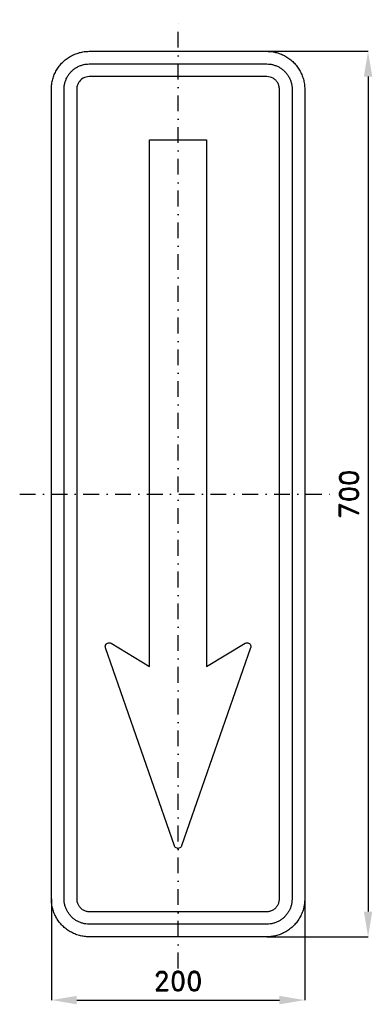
# Model space of a CAD drawing. Header units: millimetres. Extents: x -125 to 153, y -403 to 375.
import ezdxf

# ---------------------------------------------------------------- set-up
doc = ezdxf.new("R2010")
doc.units = ezdxf.units.MM
doc.header["$LTSCALE"] = 5
doc.linetypes.add('ČERCHOVANÁX2', pattern=[2, 1, -0.5, 0, -0.5])
doc.layers.add('Kóty', color=2, linetype='Continuous')
doc.layers.add('Značka', color=7, linetype='Continuous')
doc.styles.get("Standard").update_dxf_attribs({"font": 'romand.shx', "height": 15})
doc.dimstyles.get("Standard").update_dxf_attribs({"dimtxt": 15, "dimasz": 20, "dimexe": 0.18, "dimexo": 0.0625, "dimgap": 7.5, "dimtad": 1, "dimdec": 0, "dimzin": 0, "dimdsep": 46, "dimtxsty": 'Standard', "dimcen": 0.09, "dimadec": 0, "dimazin": 0, "dimtfac": 1, "dimtdec": 0, "dimtofl": 0, "dimtmove": 0, "dimatfit": 3, "dimfxl": 1, "dimtolj": 1, "dimtzin": 0, "dimarcsym": 0})

# ---------------------------------------------------------------- blocks, each defined once
blk = doc.blocks.new('*D0')
at = {"layer": 'Defpoints', "color": 0, "transparency": 16777216}
for p in [(70, 350), (70, -350), (150, -350)]:
    blk.add_point(p, dxfattribs=at)
at = {"layer": 'Kóty', "color": 0, "lineweight": -2, "transparency": 16777216}
for p, q in [((70.06, 350), (150.18, 350)), ((150, 330), (150, -330)), ((70.06, -350), (150.18, -350))]:
    blk.add_line(p, q, dxfattribs=at)
at = {"layer": 'Kóty', "color": 0, "transparency": 16777216}
for points in [[(146.67, 330), (153.33, 330), (150, 350)], [(146.67, -330), (153.33, -330), (150, -350)]]:
    blk.add_solid(points, dxfattribs=at)
at = {"layer": 'Kóty', "color": 0, "transparency": 16777216, "insert": (135, 0), "char_height": 15, "attachment_point": 5, "rotation": 90}
blk.add_mtext('\\A1;700', dxfattribs=at)
blk = doc.blocks.new('*D1')
at = {"layer": 'Defpoints', "color": 0, "transparency": 16777216}
for p in [(-100, -320), (100, -320), (100, -400)]:
    blk.add_point(p, dxfattribs=at)
at = {"layer": 'Kóty', "color": 0, "lineweight": -2, "transparency": 16777216}
for p, q in [((-100, -320.06), (-100, -400.18)), ((100, -320.06), (100, -400.18)), ((-80, -400), (80, -400))]:
    blk.add_line(p, q, dxfattribs=at)
at = {"layer": 'Kóty', "color": 0, "transparency": 16777216}
for points in [[(-80, -396.67), (-80, -403.33), (-100, -400)], [(80, -396.67), (80, -403.33), (100, -400)]]:
    blk.add_solid(points, dxfattribs=at)
at = {"layer": 'Kóty', "color": 0, "transparency": 16777216, "insert": (0, -385), "char_height": 15, "attachment_point": 5}
blk.add_mtext('\\A1;200', dxfattribs=at)

msp = doc.modelspace()

# ---------------------------------------------------------------- linework, layer by layer
at = {"layer": 'Značka', "color": 6, "linetype": 'ČERCHOVANÁX2', "ltscale": 2.5}
for points in [[(0, -375), (0, 375)], [(-125, 0), (125, 0)]]:
    msp.add_lwpolyline(points, dxfattribs=at)
at = {"layer": 'Značka', "color": 5}
for points in [[(-70, -350), (-70.1178, -349.99965), (-70.2356, -349.99907, -0.0321801), (-74.1093, -349.72773, -0.0354431), (-77.9162, -348.93672, -0.0362669), (-81.5977, -347.69204, -0.0344205), (-85.068, -345.9414, -0.0337213), (-88.3013, -343.7855, -0.0340845), (-91.2132, -341.2132, -0.0342088), (-93.7879, -338.3019, -0.0342288), (-95.9414, -335.068, -0.0340444), (-97.67954, -331.5954, -0.033412), (-98.93672, -327.9162, -0.0341272), (-99.74064, -324.1075, -0.0367448), (-99.99907, -320.2356), (-99.99967, -320.1178), (-100, -320), (-100, 320), (-99.99965, 320.118), (-99.99907, 320.236, -0.0321806), (-99.72773, 324.109, -0.0354454), (-98.93672, 327.916, -0.0362718), (-97.69204, 331.598, -0.0344141), (-95.9414, 335.068, -0.0337106), (-93.7855, 338.301, -0.0340816), (-91.2132, 341.213, -0.0342104), (-88.3019, 343.788, -0.0342289), (-85.068, 345.941, -0.0340263), (-81.5954, 347.68, -0.0334163), (-77.9162, 348.937, -0.0341135), (-74.1075, 349.741, -0.0367489), (-70.2356, 349.999), (-70.1178, 350), (-70, 350), (70, 350), (70.118, 350), (70.236, 349.999, -0.0321792), (74.109, 349.728, -0.0354572), (77.916, 348.937, -0.0362653), (81.598, 347.692, -0.0344231), (85.068, 345.941, -0.0337327), (88.301, 343.785, -0.0340785), (91.213, 341.213, -0.0342011), (93.788, 338.302, -0.0342149), (95.941, 335.068, -0.034041), (97.68, 331.595, -0.0334115), (98.937, 327.916, -0.0341264), (99.741, 324.108, -0.0367481), (99.999, 320.236), (100, 320.118), (100, 320), (100, -320), (100, -320.1178), (99.999, -320.2356, -0.0321792), (99.728, -324.1093, -0.0354418), (98.937, -327.9162, -0.0362632), (97.692, -331.5977, -0.0344168), (95.941, -335.068, -0.0337209), (93.785, -338.3013, -0.0340847), (91.213, -341.2132, -0.03421), (88.302, -343.7879, -0.0342321), (85.068, -345.9414, -0.034047), (81.595, -347.67954, -0.0334121), (77.916, -348.93672, -0.0341269), (74.108, -349.74064, -0.0367448), (70.236, -349.99907), (70.118, -349.99967), (70, -350), (-70, -350)], [(-70, -340), (-70.0785, -339.9998), (-70.1571, -339.9994, -0.0321803), (-72.7396, -339.8185, -0.0354437), (-75.2775, -339.2911, -0.0362676), (-77.7318, -338.4614, -0.0344204), (-80.0453, -337.2943, -0.0337212), (-82.2008, -335.857, -0.0340846), (-84.1421, -334.1421, -0.0342097), (-85.8586, -332.2013, -0.0342292), (-87.2943, -330.0453, -0.0340442), (-88.453, -327.7302, -0.0334117), (-89.2911, -325.2775, -0.0341272), (-89.8271, -322.7384, -0.036745), (-89.9994, -320.1571), (-89.9998, -320.0785), (-90, -320), (-90, 320), (-89.9998, 320.079), (-89.9994, 320.157, -0.0321784), (-89.8185, 322.74, -0.0354446), (-89.2911, 325.277, -0.0362673), (-88.4614, 327.732, -0.0344216), (-87.2943, 330.045, -0.0337313), (-85.857, 332.201, -0.034071), (-84.1421, 334.142, -0.0342046), (-82.2013, 335.859, -0.0342228), (-80.0453, 337.294, -0.0340475), (-77.7302, 338.453, -0.0334162), (-75.2775, 339.291, -0.034152), (-72.7384, 339.827, -0.0367409), (-70.1571, 339.999), (-70.0785, 340), (-70, 340), (70, 340), (70.079, 340), (70.157, 339.999, -0.0321792), (72.74, 339.818, -0.0354414), (75.277, 339.291, -0.0362594), (77.732, 338.461, -0.0344272), (80.045, 337.294, -0.033732), (82.201, 335.857, -0.0340771), (84.142, 334.142, -0.0341868), (85.859, 332.201, -0.0342302), (87.294, 330.045, -0.0340502), (88.453, 327.73, -0.0334198), (89.291, 325.277, -0.034122), (89.827, 322.738, -0.0367426), (89.999, 320.157), (90, 320.079), (90, 320), (90, -320), (90, -320.0785), (89.999, -320.1571, -0.0321733), (89.818, -322.7396, -0.0354419), (89.291, -325.2775, -0.0362652), (88.461, -327.7318, -0.0344184), (87.294, -330.0453, -0.0337211), (85.857, -332.2008, -0.034088), (84.142, -334.1421, -0.0342107), (82.201, -335.8586, -0.0342324), (80.045, -337.2943, -0.0340469), (77.73, -338.453, -0.0334111), (75.277, -339.2911, -0.0341273), (72.738, -339.8271, -0.0367449), (70.157, -339.9994), (70.079, -339.9998), (70, -340), (-70, -340)], [(-70, -330), (70, -330), (70.039, -329.9999), (70.079, -329.9997, 0.0321794), (71.37, -329.9092, 0.0354442), (72.639, -329.6456, 0.0362649), (73.866, -329.2307, 0.0344166), (75.023, -328.6471, 0.0337177), (76.1, -327.9285, 0.0340796), (77.071, -327.0711, 0.0342128), (77.929, -326.1006, 0.0342224), (78.647, -325.0227, 0.0340475), (79.227, -323.8651, 0.0334054), (79.646, -322.6387, 0.0341286), (79.914, -321.3692, 0.0367407), (80, -320.0785), (80, -320.0393), (80, -320), (80, 320), (80, 320.039), (80, 320.079, 0.032183), (79.909, 321.37, 0.0354467), (79.646, 322.639, 0.0362744), (79.231, 323.866, 0.0344144), (78.647, 325.023, 0.033745), (77.928, 326.1, 0.0340968), (77.071, 327.071, 0.0341871), (76.101, 327.929, 0.0342063), (75.023, 328.647), (73.865, 329.227), (72.639, 329.646), (71.369, 329.914), (70.079, 330), (70.039, 330), (70, 330), (-70, 330), (-70.0393, 330), (-70.0785, 330), (-71.3698, 329.909), (-72.6387, 329.646), (-73.8659, 329.231), (-75.0227, 328.647), (-76.1004, 327.928), (-77.0711, 327.071), (-77.9293, 326.101, 0.0342054), (-78.6471, 325.023, 0.0340305), (-79.2265, 323.865, 0.0334211), (-79.6456, 322.639, 0.0341222), (-79.9135, 321.369, 0.0367432), (-79.9997, 320.079), (-79.9999, 320.039), (-80, 320), (-80, -320), (-79.9999, -320.0393), (-79.9997, -320.0785, 0.0321795), (-79.9092, -321.3698, 0.0354435), (-79.6456, -322.6387, 0.0362652), (-79.2307, -323.8659, 0.0344214), (-78.6471, -325.0227, 0.0337191), (-77.9285, -326.1004, 0.0340857), (-77.0711, -327.0711, 0.0342082), (-76.1006, -327.9293, 0.0342286), (-75.0227, -328.6471, 0.0340436), (-73.8651, -329.2265, 0.0334123), (-72.6387, -329.6456, 0.0341272), (-71.3692, -329.9135, 0.0367437), (-70.0785, -329.9997), (-70.0393, -329.9999), (-70, -330)], [(-22.5, -92), (-22.5, 280), (22.5, 280), (22.5, -92), (22.5, -136.223), (52.9, -117.98), (53.03, -117.909), (53.16, -117.842), (53.71, -117.641), (54.29, -117.557, -0.0650376), (55.03, -117.604), (55.72, -117.836), (56.34, -118.221), (56.85, -118.752), (57.22, -119.385), (57.41, -120.091), (57.45, -120.679), (57.36, -121.257), (57.33, -121.398), (57.28, -121.538), (2.83, -278.077), (2.78, -278.215), (2.72, -278.352), (2.43, -278.863), (2.03, -279.303), (1.43, -279.737), (0.73, -280), (0, -280.096, -0.0655909), (-0.73, -280), (-1.42, -279.735), (-2.03, -279.303), (-2.43, -278.864), (-2.72, -278.352), (-2.78, -278.215), (-2.83, -278.077), (-57.28, -121.538), (-57.32, -121.398), (-57.36, -121.257), (-57.45, -120.678), (-57.41, -120.091), (-57.22, -119.385), (-56.85, -118.752), (-56.34, -118.221), (-55.72, -117.836), (-55.03, -117.605), (-54.29, -117.557), (-53.71, -117.638), (-53.16, -117.842), (-53.03, -117.909), (-52.9, -117.98), (-22.5, -136.223), (-22.5, -92)]]:
    msp.add_lwpolyline(points, format="xyb", dxfattribs=at)

# ---------------------------------------------------------------- dimensions: what is measured, and where the dimension line sits
at = {"layer": 'Kóty'}
dim = msp.add_linear_dim(base=(150, -350), p1=(70, 350), p2=(70, -350), angle=90, dimstyle='Standard', dxfattribs=at)
dim.commit()
dim.dimension.update_dxf_attribs({"geometry": '*D0', "text_midpoint": (135, 0)})
dim = msp.add_linear_dim(base=(100, -400), p1=(-100, -320), p2=(100, -320), dimstyle='Standard', dxfattribs=at)
dim.commit()
dim.dimension.update_dxf_attribs({"geometry": '*D1', "text_midpoint": (0, -385)})

doc.saveas('drawing.dxf')
